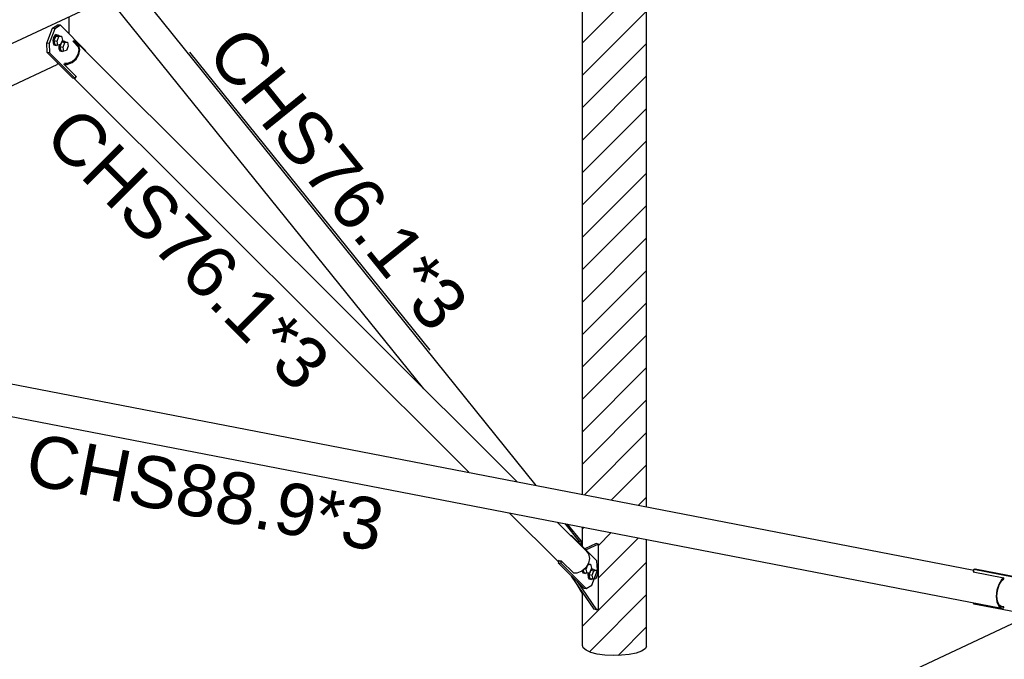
# Model space of a CAD drawing. Header units: millimetres. Extents: x 0 to 142951, y 0 to 27942.
# Tile 31 of 70: x 47226 to 49956, y 6577 to 8349. Entities that reach past the tile are written whole.
import ezdxf

# ---------------------------------------------------------------- set-up
doc = ezdxf.new("R2010")
doc.units = ezdxf.units.MM
doc.styles.add('Arial', font='ARIAL.TTF', dxfattribs={"height": 0.2})

# ---------------------------------------------------------------- blocks, each defined once
blk = doc.blocks.new('Part-65810 - 51816')
at = {"color": 7}
blk.add_line((47096.9, 5328.8), (50007.7, 6689.6), dxfattribs=at)
blk = doc.blocks.new('Part-65814 - 51816')
at = {"color": 7}
for p, q in [((47013.8, 7376.9), (49870.6, 6824.3)), ((47013.8, 7286.4), (49947.7, 6718.9)), ((49869.5, 6819.2), (49870.6, 6820.1)), ((49869.5, 6819.2), (49954.5, 6802.8)), ((49947.7, 6797.3), (49939.9, 6784.4)), ((49954.5, 6802.8), (49947.7, 6797.3)), ((49948.3, 6794.9), (49954.5, 6799.9)), ((49954.5, 6799.9), (49954.5, 6802.8)), ((49939.9, 6784.4), (49934.7, 6768.2)), ((49936.2, 6767.9), (49941, 6782.9)), ((49941, 6782.9), (49948.3, 6794.9)), ((49934.7, 6768.2), (49932.9, 6751.2)), ((49932.9, 6751.2), (49934.7, 6735.8)), ((49934.5, 6751.9), (49936.2, 6767.9)), ((49936.2, 6737.6), (49934.5, 6751.9)), ((49934.7, 6735.8), (49939.9, 6724.5)), ((49941, 6727), (49936.2, 6737.6)), ((49939.9, 6724.5), (49947.7, 6718.9)), ((49948.3, 6721.9), (49941, 6727)), ((49944.6, 6724.5), (49954.5, 6722.6)), ((49947.7, 6718.9), (49954.5, 6719.7)), ((49954.5, 6722.6), (49948.3, 6721.9)), ((49954.5, 6719.7), (49954.5, 6722.6))]:
    blk.add_line(p, q, dxfattribs=at)
blk = doc.blocks.new('Part-65818 - 51816')
at = {"color": 7}
for p, q in [((49870.6, 6825.4), (49875, 6827.4)), ((50022, 6796.1), (49870.6, 6825.4)), ((49870.6, 6819), (49870.6, 6825.4)), ((49875, 6827.4), (50026.3, 6798.1)), ((50026.3, 6798.1), (50022, 6796.1)), ((50026.3, 6702.7), (50026.3, 6798.1)), ((50022, 6796.1), (50022, 6700.7)), ((49870.6, 6730), (49870.6, 6733.8)), ((50022, 6700.7), (49870.6, 6730)), ((50022, 6700.7), (50026.3, 6702.7))]:
    blk.add_line(p, q, dxfattribs=at)
blk = doc.blocks.new('Part-65841 - 51816')
at = {"color": 7}
blk.add_line((45787.1, 7620.9), (48783.7, 9021.8), dxfattribs=at)
blk = doc.blocks.new('Part-80295 - 51816')
at = {"color": 7}
for p, q in [((47300.8, 8284.6), (47316.7, 8325.8)), ((47316.7, 8325.8), (47331.9, 8335.4)), ((47323.4, 8324.5), (47316.7, 8325.8)), ((47338.7, 8334.1), (47323.4, 8324.5)), ((47338.7, 8334.1), (47331.9, 8335.4)), ((47409.4, 8263.5), (47338.7, 8334.1)), ((47323.4, 8324.5), (47307.5, 8283.3)), ((47307.5, 8283.3), (47300.8, 8284.6)), ((47302.2, 8258.4), (47300.8, 8284.6)), ((47307.5, 8283.3), (47308.9, 8257.1)), ((47308.9, 8257.1), (47302.2, 8258.4)), ((47372.9, 8187.8), (47302.2, 8258.4)), ((47308.9, 8257.1), (47379.7, 8186.5)), ((47408.7, 8261.6), (47409.4, 8263.5)), ((47379.7, 8186.5), (47381.9, 8192.3)), ((47379.7, 8186.5), (47372.9, 8187.8))]:
    blk.add_line(p, q, dxfattribs=at)
blk = doc.blocks.new('Part-79905 - 51816')
at = {"color": 7}
blk.add_line((48786.3, 6759.7), (48768.4, 6788.5), dxfattribs=at)
blk = doc.blocks.new('Part-65960 - 51816')
at = {"color": 7}
for p, q in [((47373.9, 8288.5), (47374.9, 8291.2)), ((47387.8, 8274.6), (47373.9, 8288.5)), ((47373.9, 8288.5), (47380.4, 8285.7)), ((47382.3, 8288), (47374.9, 8291.2)), ((47380.4, 8285.7), (47387.3, 8277)), ((47382.3, 8288), (48603.7, 7069.4)), ((47389.8, 8278.6), (47382.3, 8288)), ((47387.3, 8277), (47389.8, 8265.6)), ((47392.5, 8266.2), (47389.8, 8278.6)), ((47387.4, 8253.2), (47380.5, 8241.6)), ((47382.4, 8240.1), (47389.9, 8252.7)), ((47389.8, 8265.6), (47387.4, 8253.2)), ((47389.9, 8252.7), (47392.5, 8266.2)), ((47349.3, 8224.9), (47350.3, 8227.6)), ((47349.3, 8224.9), (47358, 8225)), ((47383, 8191.3), (47349.3, 8224.9)), ((47358, 8227.7), (47350.3, 8227.6)), ((47370.2, 8232.6), (47358, 8227.7)), ((47358, 8225), (47371.2, 8230.4)), ((47380.5, 8241.6), (47370.2, 8232.6)), ((47371.2, 8230.4), (47382.4, 8240.1)), ((47381.5, 8191.2), (47383, 8191.3)), ((47376.2, 8187.2), (48470.8, 7095.1)), ((48583.3, 6982.8), (48719.9, 6846.6)), ((48716.2, 6957.1), (48795.1, 6878.5)), ((48795.1, 6878.5), (48802.6, 6869.1)), ((48802.6, 6869.1), (48805.2, 6856.7)), ((48805.2, 6856.7), (48802.7, 6843.2)), ((48719.9, 6850.6), (48721, 6849.6)), ((48723.8, 6848.9), (48719.9, 6850.6)), ((48728.3, 6849), (48723.8, 6848.9)), ((48728.3, 6849), (48762, 6815.4)), ((48795.2, 6830.6), (48784, 6820.9)), ((48802.7, 6843.2), (48795.2, 6830.6)), ((48770.7, 6815.5), (48762, 6815.4)), ((48784, 6820.9), (48770.7, 6815.5))]:
    blk.add_line(p, q, dxfattribs=at)
blk = doc.blocks.new('Part-65964 - 51816')
at = {"color": 7}
for p, q in [((48823.7, 6897.5), (48793, 6883.1)), ((48830.4, 6896.2), (48796, 6880.1)), ((48830.4, 6896.2), (48823.7, 6897.5)), ((48830.4, 6716.9), (48830.4, 6896.2)), ((48755.5, 6807.4), (48755.8, 6808.2)), ((48756.8, 6807.2), (48755.5, 6807.4)), ((48818.3, 6715.6), (48755.5, 6807.4)), ((48771.6, 6792.4), (48825, 6714.3)), ((48825, 6714.3), (48818.3, 6715.6)), ((48825, 6714.3), (48830.4, 6716.9))]:
    blk.add_line(p, q, dxfattribs=at)
blk = doc.blocks.new('Part-65967 - 51816')
at = {"color": 7}
for p, q in [((48752.4, 6921), (48755.6, 6920.4)), ((48754.9, 6918.6), (48755.6, 6920.4)), ((48755.6, 6920.4), (48826.3, 6849.9)), ((48721.2, 6850.1), (48719.1, 6844.7)), ((48719.1, 6844.7), (48789.9, 6774.2)), ((48719.1, 6844.7), (48725.9, 6843.4)), ((48725.9, 6843.4), (48728, 6849)), ((48725.9, 6843.4), (48796.6, 6772.9)), ((48827.7, 6823.7), (48826.3, 6849.9)), ((48811.8, 6782.5), (48827.7, 6823.7)), ((48789.9, 6774.2), (48796.6, 6772.9)), ((48796.6, 6772.9), (48811.8, 6782.5))]:
    blk.add_line(p, q, dxfattribs=at)
blk = doc.blocks.new('Part-65976 - 51816')
at = {"color": 7}
for p, q in [((47362.8, 8310.8), (47362.8, 8357.5)), ((47362.6, 8310.2), (47362.8, 8310.8)), ((47141.6, 8211.8), (47141.6, 8254.1)), ((47148.3, 8257.3), (47148.3, 8210.5)), ((47191.7, 8160.4), (47329.6, 8224.8)), ((47329.6, 8224.8), (47331.3, 8229.3)), ((47148.3, 8210.5), (47141.6, 8211.8)), ((47147.3, 8202.4), (47141.6, 8211.8)), ((47148.3, 8210.5), (47150.1, 8207.7))]:
    blk.add_line(p, q, dxfattribs=at)
blk = doc.blocks.new('Bolt-65978 - 51816')
at = {"color": 7}
for p, q in [((47319.6, 8299.7), (47317.9, 8292.2)), ((47323.1, 8305.6), (47319.6, 8299.7)), ((47320.4, 8291.7), (47322.2, 8299.2)), ((47325.8, 8304.2), (47321, 8291.8)), ((47322.2, 8299.2), (47325.6, 8305.1)), ((47327.3, 8308.2), (47323.1, 8305.6)), ((47325.6, 8305.1), (47329.8, 8307.7)), ((47333.2, 8305.4), (47325.8, 8304.2)), ((47325.8, 8304.2), (47334.2, 8302.6)), ((47327.3, 8308.2), (47329.8, 8307.7)), ((47329.4, 8290.2), (47334.2, 8302.6)), ((47329.8, 8307.7), (47333.6, 8306.4)), ((47333.2, 8305.4), (47341.6, 8303.8)), ((47334.2, 8305.2), (47333.6, 8306.4)), ((47334.2, 8302.6), (47341.6, 8303.8)), ((47341.6, 8303.8), (47344.2, 8292.6)), ((47317.9, 8292.2), (47318.3, 8285)), ((47318.3, 8285), (47320.7, 8280.1)), ((47320.8, 8284.5), (47320.4, 8291.7)), ((47320.7, 8280.1), (47324.5, 8278.7)), ((47323.2, 8279.6), (47320.8, 8284.5)), ((47321, 8291.8), (47323.6, 8280.6)), ((47321, 8291.8), (47329.4, 8290.2)), ((47327, 8278.3), (47323.2, 8279.6)), ((47323.6, 8280.6), (47332, 8279)), ((47324.5, 8278.7), (47327, 8278.3)), ((47329.1, 8279.5), (47327, 8278.3)), ((47332, 8279), (47329.4, 8290.2)), ((47339.4, 8280.2), (47332, 8279)), ((47335.5, 8279.5), (47334.5, 8275.6)), ((47334.5, 8275.6), (47334.9, 8268.4)), ((47337.1, 8275.1), (47338.2, 8280)), ((47337.4, 8267.9), (47337.1, 8275.1)), ((47342.5, 8287.6), (47337.7, 8275.2)), ((47337.7, 8275.2), (47340.3, 8264)), ((47337.7, 8275.2), (47346.1, 8273.6)), ((47344.2, 8292.6), (47339.4, 8280.2)), ((47349.8, 8288.8), (47342.5, 8287.6)), ((47342.5, 8287.6), (47350.9, 8286)), ((47342.8, 8288.8), (47346.4, 8291.1)), ((47343.8, 8291.6), (47343.9, 8291.6)), ((47343.9, 8291.6), (47346.4, 8291.1)), ((47346.1, 8273.6), (47350.9, 8286)), ((47348.7, 8262.4), (47346.1, 8273.6)), ((47346.4, 8291.1), (47350.2, 8289.8)), ((47349.8, 8288.8), (47358.3, 8287.2)), ((47350.8, 8288.6), (47350.2, 8289.8)), ((47350.9, 8286), (47358.3, 8287.2)), ((47360.8, 8276), (47356.1, 8263.6)), ((47358.3, 8287.2), (47360.8, 8276)), ((47334.9, 8268.4), (47337.3, 8263.5)), ((47337.3, 8263.5), (47341.2, 8262.1)), ((47339.9, 8263), (47337.4, 8267.9)), ((47343.7, 8261.7), (47339.9, 8263)), ((47340.3, 8264), (47348.7, 8262.4)), ((47341.2, 8262.1), (47343.7, 8261.7)), ((47345.7, 8262.9), (47343.7, 8261.7)), ((47356.1, 8263.6), (47348.7, 8262.4))]:
    blk.add_line(p, q, dxfattribs=at)
blk = doc.blocks.new('Bolt-65982 - 51816')
at = {"color": 7}
for p, q in [((48787.6, 6821), (48787.5, 6824)), ((48790.5, 6817.2), (48788.7, 6825)), ((48791.7, 6827.6), (48796.3, 6826.7)), ((48796.3, 6826.7), (48801.1, 6839.1)), ((48798.9, 6815.5), (48796.3, 6826.7)), ((48800.3, 6839.3), (48801.1, 6839.1)), ((48801.1, 6839.1), (48808.5, 6840.3)), ((48801.7, 6841.6), (48808.5, 6840.3)), ((48804.5, 6811.7), (48809.3, 6824.1)), ((48811.1, 6829.1), (48806.3, 6816.7)), ((48808.5, 6840.3), (48811.1, 6829.1)), ((48816.7, 6825.4), (48809.3, 6824.1)), ((48809.3, 6824.1), (48817.7, 6822.5)), ((48809.6, 6825.4), (48813.3, 6827.7)), ((48810.7, 6828.1), (48810.7, 6828.2)), ((48810.7, 6828.2), (48813.3, 6827.7)), ((48813.3, 6827.7), (48817.1, 6826.4)), ((48816.7, 6825.4), (48825.1, 6823.7)), ((48817.1, 6826.4), (48817.7, 6825.2)), ((48785.1, 6821.5), (48785.1, 6821.9)), ((48785.1, 6821.5), (48787.5, 6816.6)), ((48787.5, 6816.6), (48791.4, 6815.3)), ((48790.1, 6816.1), (48787.6, 6821)), ((48793.9, 6814.8), (48790.1, 6816.1)), ((48790.5, 6817.2), (48798.9, 6815.5)), ((48791.4, 6815.3), (48793.9, 6814.8)), ((48795.9, 6816.1), (48793.9, 6814.8)), ((48806.3, 6816.7), (48798.9, 6815.5)), ((48802.3, 6816.1), (48801.4, 6812.1)), ((48801.4, 6812.1), (48801.8, 6804.9)), ((48801.8, 6804.9), (48804.2, 6800)), ((48803.9, 6811.6), (48805, 6816.5)), ((48804.3, 6804.4), (48803.9, 6811.6)), ((48804.2, 6800), (48808, 6798.7)), ((48806.7, 6799.5), (48804.3, 6804.4)), ((48807.1, 6800.5), (48804.5, 6811.7)), ((48804.5, 6811.7), (48812.9, 6810.1)), ((48810.5, 6798.2), (48806.7, 6799.5)), ((48807.1, 6800.5), (48815.5, 6798.9)), ((48808, 6798.7), (48810.5, 6798.2)), ((48812.6, 6799.5), (48810.5, 6798.2)), ((48812.9, 6810.1), (48817.7, 6822.5)), ((48815.5, 6798.9), (48812.9, 6810.1)), ((48822.9, 6800.1), (48815.5, 6798.9)), ((48817.7, 6822.5), (48825.1, 6823.7)), ((48827.7, 6812.5), (48822.9, 6800.1)), ((48825.1, 6823.7), (48827.7, 6812.5))]:
    blk.add_line(p, q, dxfattribs=at)
blk = doc.blocks.new('Part-66066 - 51816')
at = {"color": 7}
for p, q in [((46741.4, 9387.5), (46752.8, 9395.5)), ((46752.8, 9395.5), (46759.1, 9399)), ((46809.1, 9336.9), (46759.1, 9399)), ((46770.5, 9401.1), (46769.8, 9401.8)), ((47371.1, 8655.9), (46770.5, 9401.1)), ((46713.3, 9360.9), (46720.1, 9368.8)), ((46720.1, 9368.8), (46729.9, 9378.1)), ((46729.9, 9378.1), (46741.4, 9387.5)), ((46710.7, 9355.7), (46713.3, 9360.9)), ((47333.4, 8583), (46710.7, 9355.7)), ((46809.1, 9336.9), (46812.4, 9338.8)), ((46812.1, 9338.6), (46812.1, 9338.6)), ((46812.4, 9338.8), (46814.5, 9339.4)), ((46814.5, 9339.4), (46813.8, 9340.4)), ((47486.5, 8512.6), (47422.4, 8592.1)), ((47416.5, 8479.9), (47378.9, 8526.6)), ((48658, 7058.9), (47543.4, 8442)), ((48345.9, 7326.6), (47473.4, 8409.3))]:
    blk.add_line(p, q, dxfattribs=at)
blk = doc.blocks.new('Part-80305 - 51816')
at = {"color": 7}
for p, q in [((48737.1, 6953.1), (48776.9, 6903.7)), ((48744.1, 6951.7), (48781.2, 6905.7)), ((48776.9, 6903.7), (48781.2, 6905.7)), ((48777, 6899), (48776.9, 6903.7)), ((48781.2, 6905.7), (48781.6, 6894.5))]:
    blk.add_line(p, q, dxfattribs=at)
blk = doc.blocks.new('Mark-67794 - 51816')
at = {"color": 30, "style": 'Arial'}
blk.add_text('CHS88.9*3', height=143.26, rotation=349.0508, dxfattribs=at).set_placement((47234.9, 7065.1))
blk = doc.blocks.new('Mark-67957 - 51816')
at = {"color": 136}
blk.add_line((47697, 8259.4), (48362.6, 7433.4), dxfattribs=at)
at = {"color": 30, "style": 'Arial'}
blk.add_text('CHS76.1*3', height=143.26, rotation=308.8635, dxfattribs=at).set_placement((47739.2, 8254.9))
blk = doc.blocks.new('Mark-67885 - 51816')
at = {"color": 30, "style": 'Arial'}
blk.add_text('CHS76.1*3', height=143.26, rotation=315.0686, dxfattribs=at).set_placement((47287.2, 8018.1))
blk = doc.blocks.new('Mark-67795 - 51816')
at = {"color": 136}
for p in [(50187.9, 6691.5), (49300.4, 6015.9)]:
    blk.add_line(p, (50128, 6015.9), dxfattribs=at)
at = {"color": 30, "style": 'Arial'}
blk.add_text('BL8*100', height=143.26, dxfattribs=at).set_placement((49330.4, 6045.9))

msp = doc.modelspace()

# ---------------------------------------------------------------- hatches: boundary and pattern name
h = msp.add_hatch()
h.set_pattern_fill('ANSI31', color=96, scale=20, style=0)
h.paths.add_polyline_path([(48963.9, 6999.7), (48963.9, 9049.2), (48959.8, 9050), (48956.5, 9050.6), (48952.9, 9051), (48949.8, 9050.8), (48949.1, 9050.8), (48946, 9050.1), (48943, 9049.1), (48940.7, 9048.2), (48934.9, 9047), (48919.7, 9043.9), (48916.4, 9043.5), (48898.4, 9041.6), (48895.8, 9041.3), (48894, 9041.2), (48875.2, 9040.8), (48870.4, 9040.6), (48858.9, 9041.3), (48845.4, 9042), (48840.1, 9042.8), (48825.5, 9044.8), (48825.5, 9044.5), (48823.7, 9043.7), (48816, 9040.1), (48816, 9035.6), (48810.9, 9033.2), (48802.4, 9029.2), (48798.8, 9027.6), (48796.1, 9026.3), (48788.2, 9022.6), (48786.3, 9021.7), (48786.3, 7034.1), (48788.2, 7033.7), (48796.1, 7032.2), (48798.8, 7031.7), (48801.4, 7031.1), (48809.3, 7029.6), (48810.9, 7029.3), (48815.5, 7028.4), (48827, 7026.2), (48848, 7022.1), (48870.9, 7017.7), (48878.8, 7016.2), (48898.4, 7012.4), (48916.4, 7008.9), (48931.7, 7006), (48934.9, 7005.3), (48949.9, 7002.4), (48950.2, 7002.4), (48951.4, 7002.1), (48959.8, 7000.5)])
h = msp.add_hatch()
h.set_pattern_fill('ANSI31', color=96, scale=20, style=0)
h.paths.add_polyline_path([(48809.3, 6939.1), (48800.7, 6940.8), (48798.8, 6941.2), (48796.1, 6941.7), (48788.2, 6943.2), (48786.3, 6943.6), (48786.3, 6889.8), (48788.2, 6887.9), (48793, 6883.1), (48796.1, 6884.6), (48798.8, 6885.8), (48799.8, 6886.3), (48809.3, 6890.8), (48823.7, 6897.5), (48827, 6896.8), (48830.4, 6896.2), (48830.4, 6716.9), (48827, 6715.3), (48825, 6714.3), (48823.7, 6714.6), (48820, 6715.3), (48818.3, 6715.6), (48809.3, 6728.7), (48802.4, 6738.9), (48798.8, 6744.1), (48796.1, 6748.1), (48788.2, 6759.5), (48786.3, 6762.3), (48786.3, 6615.4), (48788.2, 6608.4), (48796.1, 6601.9), (48809.3, 6596.1), (48827, 6591.6), (48848, 6588.6), (48870.9, 6587.4), (48894, 6588), (48915.8, 6590.3), (48934.9, 6594.3), (48949.9, 6599.6), (48959.8, 6606), (48963.9, 6612.8), (48963.9, 6909.2), (48959.8, 6910), (48950.2, 6911.9), (48949.8, 6912), (48934.9, 6914.8), (48931.7, 6915.5), (48915.8, 6918.5), (48894, 6922.8), (48876.1, 6926.2), (48858.9, 6929.5), (48840.1, 6933.2), (48827, 6935.7)])

# ---------------------------------------------------------------- linework, layer by layer
at = {"color": 96}
for p, q in [((48963.9, 6999.7), (48963.9, 9049.2)), ((48786.3, 7034.1), (48786.3, 9021.7)), ((48786.3, 6889.8), (48786.3, 6943.6)), ((48963.9, 6612.8), (48963.9, 6909.2)), ((48786.3, 6615.4), (48786.3, 6762.3)), ((48788.2, 6608.4), (48786.3, 6615.4)), ((48796.1, 6601.9), (48788.2, 6608.4)), ((48959.8, 6606), (48949.9, 6599.6)), ((48963.9, 6612.8), (48959.8, 6606)), ((48809.3, 6596.1), (48796.1, 6601.9)), ((48827, 6591.6), (48809.3, 6596.1)), ((48848, 6588.6), (48827, 6591.6)), ((48870.9, 6587.4), (48848, 6588.6)), ((48894, 6588), (48870.9, 6587.4)), ((48915.8, 6590.3), (48894, 6588)), ((48934.9, 6594.3), (48915.8, 6590.3)), ((48949.9, 6599.6), (48934.9, 6594.3))]:
    msp.add_line(p, q, dxfattribs=at)

# ---------------------------------------------------------------- block references
for name in ['Part-66066 - 51816', 'Part-65841 - 51816', 'Part-65976 - 51816', 'Part-80295 - 51816', 'Mark-67957 - 51816', 'Bolt-65978 - 51816', 'Part-65960 - 51816', 'Mark-67885 - 51816', 'Part-65814 - 51816', 'Mark-67794 - 51816', 'Part-80305 - 51816', 'Part-65967 - 51816', 'Part-65964 - 51816', 'Bolt-65982 - 51816', 'Part-65818 - 51816', 'Part-79905 - 51816', 'Part-65810 - 51816', 'Mark-67795 - 51816']:
    msp.add_blockref(name, (0, 0))

doc.saveas('drawing.dxf')
